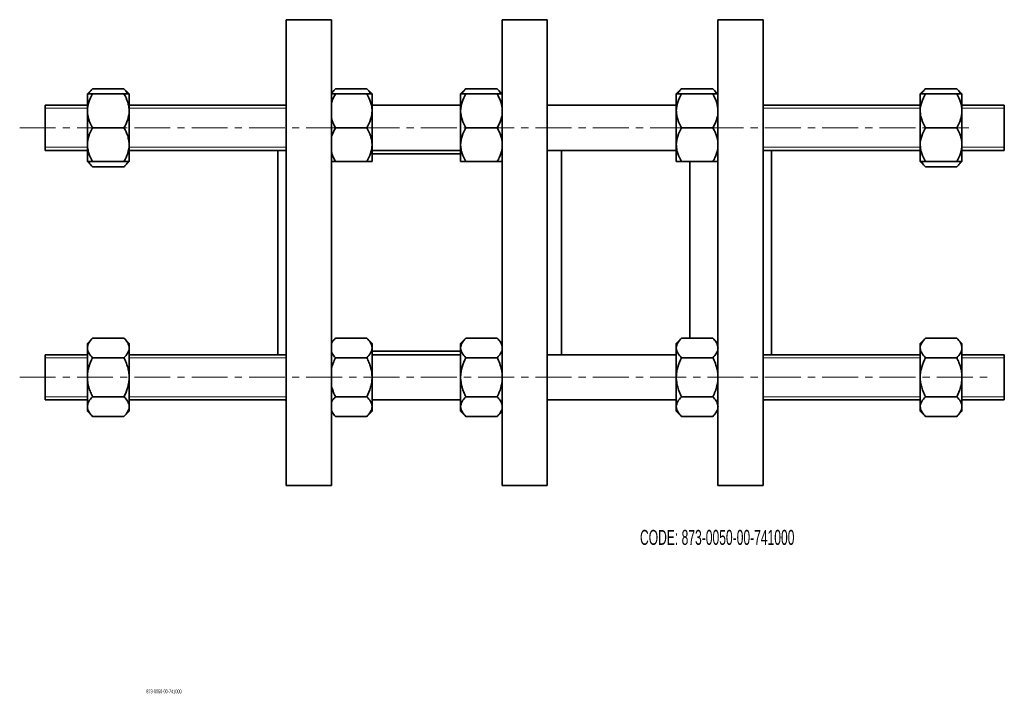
# Model space of a CAD drawing. Header units: millimetres. Extents: x -40 to 500, y 1 to 240.
# Tile 1 of 2: x -40 to 309, y 1 to 240. Entities that reach past the tile are written whole.
import ezdxf

# ---------------------------------------------------------------- set-up
doc = ezdxf.new("R2010")
doc.units = ezdxf.units.MM
doc.linetypes.add('CENTERX2', pattern=[20.32, 12.7, -2.54, 2.54, -2.54])
doc.layers.add('NOTE', color=7, linetype='Continuous')
doc.layers.add('SLD-0', color=179, linetype='Continuous')
doc.styles.add('SLDTEXTSTYLE0', font='TXT', dxfattribs={"width": 0.605})

msp = doc.modelspace()

# ---------------------------------------------------------------- linework, layer by layer
at = {"color": 7, "linetype": 'Continuous', "lineweight": 35}
for p, q in [((70.26, 239.98), (54.26, 239.98)), ((54.26, 157.48), (54.26, 239.98)), ((70.26, 157.48), (70.26, 239.98)), ((146.76, 239.98), (130.76, 239.98)), ((130.76, 157.48), (130.76, 239.98)), ((146.76, 157.48), (146.76, 239.98)), ((223.26, 239.98), (207.26, 239.98)), ((207.26, 157.48), (207.26, 239.98)), ((223.26, 157.48), (223.26, 239.98)), ((-14.38, 215.53), (-16.24, 213.68)), ((-16.24, 213.68), (-16.24, 207.68)), ((-3.3, 215.53), (-14.38, 215.53)), ((-3.3, 213.68), (-14.38, 213.68)), ((-1.44, 213.68), (-3.3, 215.53)), ((-1.44, 213.68), (-1.44, 207.68)), ((71.72, 215.53), (70.26, 214.07)), ((82.81, 215.53), (71.72, 215.53)), ((82.81, 213.68), (71.72, 213.68)), ((84.67, 213.68), (82.81, 215.53)), ((84.67, 213.68), (84.67, 207.68)), ((117.91, 215.53), (116.05, 213.68)), ((116.05, 213.68), (116.05, 207.68)), ((129, 215.53), (117.91, 215.53)), ((129, 213.68), (117.91, 213.68)), ((130.76, 213.77), (129, 215.53)), ((194.35, 215.53), (192.5, 213.68)), ((192.5, 213.68), (192.5, 207.68)), ((205.44, 215.53), (194.35, 215.53)), ((205.44, 213.68), (194.35, 213.68)), ((207.26, 213.72), (205.44, 215.53)), ((280.82, 215.53), (278.96, 213.68)), ((278.96, 213.68), (278.96, 207.68)), ((291.9, 215.53), (280.82, 215.53)), ((291.9, 213.68), (280.82, 213.68)), ((293.76, 213.68), (291.9, 215.53)), ((293.76, 213.68), (293.76, 207.68)), ((-16.24, 209.68), (-31.24, 209.68)), ((-31.24, 201.68), (-31.24, 209.68)), ((54.26, 209.68), (-1.44, 209.68)), ((54.26, 209.98), (53.95, 209.68)), ((116.05, 209.68), (84.67, 209.68)), ((192.5, 209.68), (146.76, 209.68)), ((223.57, 209.68), (223.26, 209.98)), ((278.96, 209.68), (223.26, 209.68)), ((308.76, 209.68), (293.76, 209.68)), ((308.76, 201.68), (308.76, 209.68)), ((-16.24, 207.68), (-16.24, 195.68)), ((-1.44, 207.68), (-1.44, 195.68)), ((84.67, 207.68), (84.67, 195.68)), ((116.05, 207.68), (116.05, 195.68)), ((192.5, 207.68), (192.5, 195.68)), ((278.96, 207.68), (278.96, 195.68)), ((293.76, 207.68), (293.76, 195.68)), ((-31.24, 193.68), (-31.24, 201.68)), ((-3.3, 201.68), (-14.38, 201.68)), ((82.81, 201.68), (71.72, 201.68)), ((129, 201.68), (117.91, 201.68)), ((205.44, 201.68), (194.35, 201.68)), ((291.9, 201.68), (280.82, 201.68)), ((308.76, 193.68), (308.76, 201.68)), ((-16.24, 195.68), (-16.24, 189.68)), ((-1.44, 195.68), (-1.44, 189.68)), ((84.67, 195.68), (84.67, 189.68)), ((116.05, 195.68), (116.05, 189.68)), ((192.5, 195.68), (192.5, 189.68)), ((278.96, 195.68), (278.96, 189.68)), ((293.76, 195.68), (293.76, 189.68)), ((-31.24, 193.68), (-16.24, 193.68)), ((-1.44, 193.68), (54.26, 193.68)), ((51.26, 157.48), (51.26, 193.68)), ((84.67, 193.68), (116.05, 193.68)), ((116.05, 192.48), (84.67, 192.48)), ((146.76, 193.68), (192.5, 193.68)), ((151.76, 157.48), (151.76, 193.68)), ((223.26, 193.68), (278.96, 193.68)), ((226.26, 157.48), (226.26, 193.68)), ((293.76, 193.68), (308.76, 193.68)), ((-16.24, 189.68), (-14.38, 187.82)), ((-3.3, 189.68), (-14.38, 189.68)), ((-3.3, 187.82), (-1.44, 189.68)), ((82.81, 189.68), (71.72, 189.68)), ((129, 189.68), (117.91, 189.68)), ((205.44, 189.68), (194.35, 189.68)), ((197.26, 157.48), (197.26, 189.68)), ((278.96, 189.68), (280.82, 187.82)), ((291.9, 189.68), (280.82, 189.68)), ((291.9, 187.82), (293.76, 189.68)), ((-3.3, 187.82), (-14.38, 187.82)), ((291.9, 187.82), (280.82, 187.82)), ((51.26, 121.29), (51.26, 157.48)), ((54.26, 74.98), (54.26, 157.48)), ((70.26, 74.98), (70.26, 157.48)), ((130.76, 74.98), (130.76, 157.48)), ((146.76, 74.98), (146.76, 157.48)), ((151.76, 121.29), (151.76, 157.48)), ((197.26, 127.15), (197.26, 157.48)), ((207.26, 74.98), (207.26, 157.48)), ((223.26, 74.98), (223.26, 157.48)), ((226.26, 121.29), (226.26, 157.48)), ((-14.38, 127.15), (-16.24, 125.29)), ((-3.3, 127.15), (-14.38, 127.15)), ((-1.44, 125.29), (-3.3, 127.15)), ((71.72, 127.15), (70.26, 125.68)), ((82.81, 127.15), (71.72, 127.15)), ((84.67, 125.29), (82.81, 127.15)), ((117.91, 127.15), (116.05, 125.29)), ((129, 127.15), (117.91, 127.15)), ((130.76, 125.38), (129, 127.15)), ((194.35, 127.15), (192.5, 125.29)), ((205.44, 127.15), (194.35, 127.15)), ((207.26, 125.33), (205.44, 127.15)), ((280.82, 127.15), (278.96, 125.29)), ((291.9, 127.15), (280.82, 127.15)), ((293.76, 125.29), (291.9, 127.15)), ((-16.24, 125.29), (-16.24, 123.68)), ((-16.24, 113.29), (-16.24, 123.68)), ((-1.44, 125.29), (-1.44, 123.68)), ((-1.44, 123.68), (-1.44, 113.29)), ((84.67, 125.29), (84.67, 123.68)), ((84.67, 123.68), (84.67, 113.29)), ((84.67, 122.48), (116.05, 122.48)), ((116.05, 125.29), (116.05, 123.68)), ((116.05, 113.29), (116.05, 123.68)), ((192.5, 125.29), (192.5, 123.68)), ((192.5, 113.29), (192.5, 123.68)), ((278.96, 125.29), (278.96, 123.68)), ((278.96, 113.29), (278.96, 123.68)), ((293.76, 125.29), (293.76, 123.68)), ((293.76, 123.68), (293.76, 113.29)), ((-16.24, 121.29), (-31.24, 121.29)), ((-31.24, 105.29), (-31.24, 121.29)), ((-3.3, 120.22), (-14.38, 120.22)), ((54.26, 121.29), (-1.44, 121.29)), ((82.81, 120.22), (71.72, 120.22)), ((116.05, 121.29), (84.67, 121.29)), ((129, 120.22), (117.91, 120.22)), ((192.5, 121.29), (146.76, 121.29)), ((205.44, 120.22), (194.35, 120.22)), ((278.96, 121.29), (223.26, 121.29)), ((291.9, 120.22), (280.82, 120.22)), ((308.76, 121.29), (293.76, 121.29)), ((308.76, 105.29), (308.76, 121.29)), ((-16.24, 113.29), (-16.24, 102.9)), ((-1.44, 113.29), (-1.44, 102.9)), ((84.67, 113.29), (84.67, 102.9)), ((116.05, 113.29), (116.05, 102.9)), ((192.5, 113.29), (192.5, 102.9)), ((278.96, 113.29), (278.96, 102.9)), ((293.76, 113.29), (293.76, 102.9)), ((-31.24, 105.29), (-16.24, 105.29)), ((-3.3, 106.36), (-14.38, 106.36)), ((-1.44, 105.29), (54.26, 105.29)), ((53.95, 105.29), (54.26, 104.98)), ((82.81, 106.36), (71.72, 106.36)), ((84.67, 105.29), (116.05, 105.29)), ((129, 106.36), (117.91, 106.36)), ((146.76, 105.29), (192.5, 105.29)), ((205.44, 106.36), (194.35, 106.36)), ((223.26, 104.98), (223.57, 105.29)), ((223.26, 105.29), (278.96, 105.29)), ((291.9, 106.36), (280.82, 106.36)), ((293.76, 105.29), (308.76, 105.29)), ((-16.24, 102.9), (-16.24, 101.29)), ((-16.24, 101.29), (-14.38, 99.43)), ((-3.3, 99.43), (-1.44, 101.29)), ((-1.44, 102.9), (-1.44, 101.29)), ((82.81, 99.43), (84.67, 101.29)), ((84.67, 102.9), (84.67, 101.29)), ((116.05, 102.9), (116.05, 101.29)), ((116.05, 101.29), (117.91, 99.43)), ((192.5, 102.9), (192.5, 101.29)), ((192.5, 101.29), (194.35, 99.43)), ((205.44, 99.43), (207.26, 101.25)), ((278.96, 102.9), (278.96, 101.29)), ((278.96, 101.29), (280.82, 99.43)), ((291.9, 99.43), (293.76, 101.29)), ((293.76, 102.9), (293.76, 101.29)), ((-3.3, 99.43), (-14.38, 99.43)), ((70.26, 100.9), (71.72, 99.43)), ((82.81, 99.43), (71.72, 99.43)), ((129, 99.43), (117.91, 99.43)), ((129, 99.43), (130.76, 101.2)), ((205.44, 99.43), (194.35, 99.43)), ((291.9, 99.43), (280.82, 99.43)), ((54.26, 74.98), (70.26, 74.98)), ((130.76, 74.98), (146.76, 74.98)), ((207.26, 74.98), (223.26, 74.98))]:
    msp.add_line(p, q, dxfattribs=at)
at = {"color": 7, "linetype": 'Continuous', "lineweight": 18}
for p, q in [((-16.24, 208.58), (-31.24, 208.58)), ((54.26, 208.58), (-1.44, 208.58)), ((278.96, 208.58), (223.26, 208.58)), ((308.76, 208.58), (293.76, 208.58)), ((-31.24, 194.78), (-16.24, 194.78)), ((-1.44, 194.78), (54.26, 194.78)), ((223.26, 194.78), (278.96, 194.78)), ((293.76, 194.78), (308.76, 194.78)), ((-16.24, 120.19), (-31.24, 120.19)), ((54.26, 120.19), (-1.44, 120.19)), ((278.96, 120.19), (223.26, 120.19)), ((308.76, 120.19), (293.76, 120.19)), ((-31.24, 106.39), (-16.24, 106.39)), ((-1.44, 106.39), (54.26, 106.39)), ((223.26, 106.39), (278.96, 106.39)), ((293.76, 106.39), (308.76, 106.39))]:
    msp.add_line(p, q, dxfattribs=at)
at = {"color": 7, "linetype": 'Continuous', "lineweight": 35}
for points, knots in [([(-16.24, 207.68), (-16.24, 208.72), (-16.06, 209.75), (-15.39, 211.77), (-14.93, 212.74), (-14.38, 213.68)], [0, 0, 0, 0, 0.5, 0.5, 1, 1, 1, 1]), ([(-14.38, 213.68), (-14.65, 213.68), (-14.91, 213.68), (-15.36, 213.68), (-15.56, 213.68), (-15.89, 213.68), (-16.02, 213.68), (-16.2, 213.68), (-16.24, 213.68), (-16.24, 213.68)], [0, 0, 0, 0, 0.25, 0.25, 0.5, 0.5, 0.75, 0.75, 1, 1, 1, 1]), ([(-15.8, 213.68), (-15.77, 213.74), (-15.62, 214.1), (-15.14, 214.72), (-14.64, 215.26), (-14.38, 215.53)], [0, 0, 0, 0, 0.09923, 0.547552, 1, 1, 1, 1]), ([(-3.3, 215.53), (-2.82, 215.06), (-2.22, 214.47), (-1.99, 213.82), (-1.94, 213.68)], [0, 0, 0, 0, 0.787983, 1, 1, 1, 1]), ([(-3.3, 213.68), (-2.75, 212.74), (-2.29, 211.77), (-1.8, 210.28), (-1.67, 209.77), (-1.49, 208.74), (-1.44, 208.2), (-1.44, 207.68)], [0, 0, 0, 0, 0.5, 0.5, 0.75, 0.75, 1, 1, 1, 1]), ([(-1.44, 213.68), (-1.44, 213.68), (-1.49, 213.68), (-1.62, 213.68), (-1.67, 213.68), (-1.8, 213.68), (-1.88, 213.68), (-2.29, 213.68), (-2.76, 213.68), (-3.3, 213.68)], [0, 0, 0, 0, 0.25, 0.25, 0.375, 0.375, 0.5, 0.5, 1, 1, 1, 1]), ([(70.26, 210.25), (70.3, 210.44), (70.46, 211.12), (70.96, 212.27), (71.47, 213.21), (71.72, 213.68)], [0, 0, 0, 0, 0.151448, 0.573781, 1, 1, 1, 1]), ([(71.72, 213.68), (71.66, 213.68), (71.24, 213.68), (70.64, 213.68), (70.36, 213.68), (70.26, 213.68)], [0, 0, 0, 0, 0.102185, 0.664514, 1, 1, 1, 1]), ([(70.31, 213.68), (70.34, 213.74), (70.49, 214.1), (70.96, 214.72), (71.47, 215.26), (71.72, 215.53)], [0, 0, 0, 0, 0.09923, 0.547552, 1, 1, 1, 1]), ([(82.81, 215.53), (83.29, 215.06), (83.89, 214.47), (84.12, 213.82), (84.17, 213.68)], [0, 0, 0, 0, 0.787983, 1, 1, 1, 1]), ([(82.81, 213.68), (83.35, 212.74), (83.82, 211.77), (84.31, 210.28), (84.44, 209.77), (84.62, 208.74), (84.67, 208.2), (84.67, 207.68)], [0, 0, 0, 0, 0.5, 0.5, 0.75, 0.75, 1, 1, 1, 1]), ([(84.67, 213.68), (84.67, 213.68), (84.62, 213.68), (84.49, 213.68), (84.44, 213.68), (84.31, 213.68), (84.23, 213.68), (83.81, 213.68), (83.35, 213.68), (82.81, 213.68)], [0, 0, 0, 0, 0.25, 0.25, 0.375, 0.375, 0.5, 0.5, 1, 1, 1, 1]), ([(116.05, 207.68), (116.05, 208.72), (116.24, 209.75), (116.9, 211.77), (117.37, 212.74), (117.91, 213.68)], [0, 0, 0, 0, 0.5, 0.5, 1, 1, 1, 1]), ([(117.91, 213.68), (117.64, 213.68), (117.39, 213.68), (116.94, 213.68), (116.74, 213.68), (116.41, 213.68), (116.27, 213.68), (116.1, 213.68), (116.05, 213.68), (116.05, 213.68)], [0, 0, 0, 0, 0.25, 0.25, 0.5, 0.5, 0.75, 0.75, 1, 1, 1, 1]), ([(116.5, 213.68), (116.52, 213.74), (116.67, 214.1), (117.15, 214.72), (117.65, 215.26), (117.91, 215.53)], [0, 0, 0, 0, 0.09923, 0.547552, 1, 1, 1, 1]), ([(129, 215.53), (129.47, 215.06), (130.07, 214.47), (130.3, 213.82), (130.35, 213.68)], [0, 0, 0, 0, 0.787983, 1, 1, 1, 1]), ([(129, 213.68), (129.44, 212.86), (130.31, 211.27), (130.61, 209.53), (130.76, 208.7)], [0, 0, 0, 0, 0.516909, 1, 1, 1, 1]), ([(130.85, 213.68), (130.85, 213.68), (130.81, 213.68), (130.67, 213.68), (130.62, 213.68), (130.49, 213.68), (130.41, 213.68), (130, 213.68), (129.53, 213.68), (129, 213.68)], [0, 0, 0, 0, 0.25, 0.25, 0.375, 0.375, 0.5, 0.5, 1, 1, 1, 1]), ([(192.5, 207.68), (192.5, 208.72), (192.68, 209.75), (193.35, 211.77), (193.81, 212.74), (194.35, 213.68)], [0, 0, 0, 0, 0.5, 0.5, 1, 1, 1, 1]), ([(194.35, 213.68), (194.08, 213.68), (193.83, 213.68), (193.38, 213.68), (193.18, 213.68), (192.85, 213.68), (192.72, 213.68), (192.54, 213.68), (192.5, 213.68), (192.5, 213.68)], [0, 0, 0, 0, 0.25, 0.25, 0.5, 0.5, 0.75, 0.75, 1, 1, 1, 1]), ([(192.94, 213.68), (192.97, 213.74), (193.12, 214.1), (193.59, 214.72), (194.1, 215.26), (194.35, 215.53)], [0, 0, 0, 0, 0.09923, 0.547552, 1, 1, 1, 1]), ([(205.44, 215.53), (205.92, 215.06), (206.52, 214.47), (206.75, 213.82), (206.8, 213.68)], [0, 0, 0, 0, 0.787983, 1, 1, 1, 1]), ([(205.44, 213.68), (205.89, 212.86), (206.79, 211.2), (207.1, 209.38), (207.26, 208.46)], [0, 0, 0, 0, 0.494462, 1, 1, 1, 1]), ([(207.3, 213.68), (207.3, 213.68), (207.25, 213.68), (207.12, 213.68), (207.07, 213.68), (206.94, 213.68), (206.86, 213.68), (206.44, 213.68), (205.98, 213.68), (205.44, 213.68)], [0, 0, 0, 0, 0.25, 0.25, 0.375, 0.375, 0.5, 0.5, 1, 1, 1, 1]), ([(278.96, 207.68), (278.96, 208.72), (279.14, 209.75), (279.81, 211.77), (280.27, 212.74), (280.82, 213.68)], [0, 0, 0, 0, 0.5, 0.5, 1, 1, 1, 1]), ([(280.82, 213.68), (280.55, 213.68), (280.29, 213.68), (279.84, 213.68), (279.64, 213.68), (279.31, 213.68), (279.18, 213.68), (279, 213.68), (278.96, 213.68), (278.96, 213.68)], [0, 0, 0, 0, 0.25, 0.25, 0.5, 0.5, 0.75, 0.75, 1, 1, 1, 1]), ([(279.4, 213.68), (279.43, 213.74), (279.58, 214.1), (280.06, 214.72), (280.56, 215.26), (280.82, 215.53)], [0, 0, 0, 0, 0.09923, 0.547552, 1, 1, 1, 1]), ([(291.9, 215.53), (292.38, 215.06), (292.98, 214.47), (293.21, 213.82), (293.26, 213.68)], [0, 0, 0, 0, 0.787983, 1, 1, 1, 1]), ([(291.9, 213.68), (292.45, 212.74), (292.91, 211.77), (293.4, 210.28), (293.53, 209.77), (293.71, 208.74), (293.76, 208.2), (293.76, 207.68)], [0, 0, 0, 0, 0.5, 0.5, 0.75, 0.75, 1, 1, 1, 1]), ([(293.76, 213.68), (293.76, 213.68), (293.71, 213.68), (293.58, 213.68), (293.53, 213.68), (293.4, 213.68), (293.32, 213.68), (292.91, 213.68), (292.44, 213.68), (291.9, 213.68)], [0, 0, 0, 0, 0.25, 0.25, 0.375, 0.375, 0.5, 0.5, 1, 1, 1, 1]), ([(-14.38, 201.68), (-14.93, 202.62), (-15.39, 203.58), (-15.88, 205.08), (-16.01, 205.58), (-16.19, 206.62), (-16.24, 207.15), (-16.24, 207.68)], [0, 0, 0, 0, 0.5, 0.5, 0.75, 0.75, 1, 1, 1, 1]), ([(-1.44, 207.68), (-1.44, 206.63), (-1.63, 205.61), (-2.29, 203.58), (-2.75, 202.62), (-3.3, 201.68)], [0, 0, 0, 0, 0.5, 0.5, 1, 1, 1, 1]), ([(84.67, 207.68), (84.67, 206.63), (84.48, 205.61), (83.82, 203.58), (83.35, 202.62), (82.81, 201.68)], [0, 0, 0, 0, 0.5, 0.5, 1, 1, 1, 1]), ([(117.91, 201.68), (117.36, 202.62), (116.9, 203.58), (116.41, 205.08), (116.28, 205.58), (116.1, 206.62), (116.05, 207.15), (116.05, 207.68)], [0, 0, 0, 0, 0.5, 0.5, 0.75, 0.75, 1, 1, 1, 1]), ([(130.76, 206.61), (130.75, 206.44), (130.7, 205.75), (130.35, 204.57), (129.77, 203.08), (129.25, 202.15), (129, 201.68)], [0, 0, 0, 0, 0.094441, 0.401898, 0.699579, 1, 1, 1, 1]), ([(194.35, 201.68), (193.81, 202.62), (193.35, 203.58), (192.86, 205.08), (192.72, 205.58), (192.55, 206.62), (192.5, 207.15), (192.5, 207.68)], [0, 0, 0, 0, 0.5, 0.5, 0.75, 0.75, 1, 1, 1, 1]), ([(207.26, 207.23), (207.24, 206.86), (207.19, 205.95), (206.8, 204.57), (206.21, 203.08), (205.7, 202.15), (205.44, 201.68)], [0, 0, 0, 0, 0.191469, 0.465983, 0.731768, 1, 1, 1, 1]), ([(280.82, 201.68), (280.27, 202.62), (279.81, 203.58), (279.32, 205.08), (279.19, 205.58), (279.01, 206.62), (278.96, 207.15), (278.96, 207.68)], [0, 0, 0, 0, 0.5, 0.5, 0.75, 0.75, 1, 1, 1, 1]), ([(293.76, 207.68), (293.76, 206.63), (293.57, 205.61), (292.91, 203.58), (292.45, 202.62), (291.9, 201.68)], [0, 0, 0, 0, 0.5, 0.5, 1, 1, 1, 1]), ([(71.72, 201.68), (71.26, 202.49), (70.59, 203.67), (70.34, 204.96), (70.26, 205.35)], [0, 0, 0, 0, 0.692965, 1, 1, 1, 1]), ([(-16.24, 195.68), (-16.24, 196.72), (-16.06, 197.75), (-15.39, 199.77), (-14.93, 200.74), (-14.38, 201.68)], [0, 0, 0, 0, 0.5, 0.5, 1, 1, 1, 1]), ([(-3.3, 201.68), (-2.75, 200.74), (-2.29, 199.77), (-1.8, 198.28), (-1.67, 197.77), (-1.49, 196.74), (-1.44, 196.2), (-1.44, 195.68)], [0, 0, 0, 0, 0.5, 0.5, 0.75, 0.75, 1, 1, 1, 1]), ([(70.26, 198.33), (70.3, 198.49), (70.42, 198.89), (70.66, 199.53), (71.08, 200.5), (71.47, 201.21), (71.72, 201.68)], [0, 0, 0, 0, 0.134267, 0.349446, 0.565223, 1, 1, 1, 1]), ([(82.81, 201.68), (83.35, 200.74), (83.82, 199.77), (84.31, 198.28), (84.44, 197.77), (84.62, 196.74), (84.67, 196.2), (84.67, 195.68)], [0, 0, 0, 0, 0.5, 0.5, 0.75, 0.75, 1, 1, 1, 1]), ([(116.05, 195.68), (116.05, 196.72), (116.24, 197.75), (116.9, 199.77), (117.37, 200.74), (117.91, 201.68)], [0, 0, 0, 0, 0.5, 0.5, 1, 1, 1, 1]), ([(129, 201.68), (129.22, 201.27), (129.67, 200.46), (130.21, 199.17), (130.61, 197.95), (130.71, 197.15), (130.76, 196.81)], [0, 0, 0, 0, 0.263351, 0.528159, 0.799715, 1, 1, 1, 1]), ([(192.5, 195.68), (192.5, 196.72), (192.68, 197.75), (193.35, 199.77), (193.81, 200.74), (194.35, 201.68)], [0, 0, 0, 0, 0.5, 0.5, 1, 1, 1, 1]), ([(205.44, 201.68), (205.67, 201.27), (206.12, 200.46), (206.66, 199.17), (207.08, 197.84), (207.2, 196.93), (207.26, 196.48)], [0, 0, 0, 0, 0.247031, 0.495429, 0.750156, 1, 1, 1, 1]), ([(278.96, 195.68), (278.96, 196.72), (279.14, 197.75), (279.81, 199.77), (280.27, 200.74), (280.82, 201.68)], [0, 0, 0, 0, 0.5, 0.5, 1, 1, 1, 1]), ([(291.9, 201.68), (292.45, 200.74), (292.91, 199.77), (293.4, 198.28), (293.53, 197.77), (293.71, 196.74), (293.76, 196.2), (293.76, 195.68)], [0, 0, 0, 0, 0.5, 0.5, 0.75, 0.75, 1, 1, 1, 1]), ([(-14.38, 189.68), (-14.93, 190.62), (-15.39, 191.58), (-15.88, 193.08), (-16.01, 193.58), (-16.19, 194.62), (-16.24, 195.15), (-16.24, 195.68)], [0, 0, 0, 0, 0.5, 0.5, 0.75, 0.75, 1, 1, 1, 1]), ([(-1.44, 195.68), (-1.44, 194.63), (-1.63, 193.61), (-2.29, 191.58), (-2.75, 190.62), (-3.3, 189.68)], [0, 0, 0, 0, 0.5, 0.5, 1, 1, 1, 1]), ([(84.67, 195.68), (84.67, 194.63), (84.48, 193.61), (83.82, 191.58), (83.35, 190.62), (82.81, 189.68)], [0, 0, 0, 0, 0.5, 0.5, 1, 1, 1, 1]), ([(117.91, 189.68), (117.36, 190.62), (116.9, 191.58), (116.41, 193.08), (116.28, 193.58), (116.1, 194.62), (116.05, 195.15), (116.05, 195.68)], [0, 0, 0, 0, 0.5, 0.5, 0.75, 0.75, 1, 1, 1, 1]), ([(194.35, 189.68), (193.81, 190.62), (193.35, 191.58), (192.86, 193.08), (192.72, 193.58), (192.55, 194.62), (192.5, 195.15), (192.5, 195.68)], [0, 0, 0, 0, 0.5, 0.5, 0.75, 0.75, 1, 1, 1, 1]), ([(280.82, 189.68), (280.27, 190.62), (279.81, 191.58), (279.32, 193.08), (279.19, 193.58), (279.01, 194.62), (278.96, 195.15), (278.96, 195.68)], [0, 0, 0, 0, 0.5, 0.5, 0.75, 0.75, 1, 1, 1, 1]), ([(293.76, 195.68), (293.76, 194.63), (293.57, 193.61), (292.91, 191.58), (292.45, 190.62), (291.9, 189.68)], [0, 0, 0, 0, 0.5, 0.5, 1, 1, 1, 1]), ([(71.72, 189.68), (71.26, 190.49), (70.59, 191.67), (70.34, 192.96), (70.26, 193.35)], [0, 0, 0, 0, 0.692965, 1, 1, 1, 1]), ([(130.76, 194.61), (130.75, 194.44), (130.7, 193.75), (130.35, 192.57), (129.77, 191.08), (129.25, 190.15), (129, 189.68)], [0, 0, 0, 0, 0.094441, 0.401898, 0.699579, 1, 1, 1, 1]), ([(207.26, 195.23), (207.24, 194.86), (207.19, 193.95), (206.8, 192.57), (206.21, 191.08), (205.7, 190.15), (205.44, 189.68)], [0, 0, 0, 0, 0.191469, 0.465983, 0.731768, 1, 1, 1, 1]), ([(-16.24, 189.68), (-16.24, 189.68), (-16.2, 189.68), (-16.06, 189.68), (-16.01, 189.68), (-15.88, 189.68), (-15.8, 189.68), (-15.39, 189.68), (-14.92, 189.68), (-14.38, 189.68)], [0, 0, 0, 0, 0.25, 0.25, 0.375, 0.375, 0.5, 0.5, 1, 1, 1, 1]), ([(-14.38, 187.82), (-14.86, 188.29), (-15.46, 188.89), (-15.69, 189.54), (-15.74, 189.68)], [0, 0, 0, 0, 0.787983, 1, 1, 1, 1]), ([(-1.88, 189.68), (-1.91, 189.61), (-2.06, 189.26), (-2.54, 188.63), (-3.04, 188.09), (-3.3, 187.82)], [0, 0, 0, 0, 0.09923, 0.547552, 1, 1, 1, 1]), ([(-3.3, 189.68), (-3.03, 189.68), (-2.77, 189.68), (-2.32, 189.68), (-2.13, 189.68), (-1.8, 189.68), (-1.66, 189.68), (-1.49, 189.68), (-1.44, 189.68), (-1.44, 189.68)], [0, 0, 0, 0, 0.25, 0.25, 0.5, 0.5, 0.75, 0.75, 1, 1, 1, 1]), ([(70.26, 189.68), (70.45, 189.68), (70.83, 189.68), (71.42, 189.68), (71.72, 189.68)], [0, 0, 0, 0, 0.495849, 1, 1, 1, 1]), ([(82.81, 189.68), (83.08, 189.68), (83.33, 189.68), (83.78, 189.68), (83.98, 189.68), (84.31, 189.68), (84.44, 189.68), (84.62, 189.68), (84.67, 189.68), (84.67, 189.68)], [0, 0, 0, 0, 0.25, 0.25, 0.5, 0.5, 0.75, 0.75, 1, 1, 1, 1]), ([(116.05, 189.68), (116.05, 189.68), (116.1, 189.68), (116.23, 189.68), (116.28, 189.68), (116.41, 189.68), (116.49, 189.68), (116.9, 189.68), (117.37, 189.68), (117.91, 189.68)], [0, 0, 0, 0, 0.25, 0.25, 0.375, 0.375, 0.5, 0.5, 1, 1, 1, 1]), ([(129, 189.68), (129.27, 189.68), (129.52, 189.68), (129.97, 189.68), (130.17, 189.68), (130.5, 189.68), (130.63, 189.68), (130.81, 189.68), (130.85, 189.68), (130.85, 189.68)], [0, 0, 0, 0, 0.25, 0.25, 0.5, 0.5, 0.75, 0.75, 1, 1, 1, 1]), ([(192.5, 189.68), (192.5, 189.68), (192.54, 189.68), (192.68, 189.68), (192.73, 189.68), (192.86, 189.68), (192.93, 189.68), (193.35, 189.68), (193.82, 189.68), (194.35, 189.68)], [0, 0, 0, 0, 0.25, 0.25, 0.375, 0.375, 0.5, 0.5, 1, 1, 1, 1]), ([(205.44, 189.68), (205.71, 189.68), (205.96, 189.68), (206.41, 189.68), (206.61, 189.68), (206.94, 189.68), (207.07, 189.68), (207.25, 189.68), (207.3, 189.68), (207.3, 189.68)], [0, 0, 0, 0, 0.25, 0.25, 0.5, 0.5, 0.75, 0.75, 1, 1, 1, 1]), ([(278.96, 189.68), (278.96, 189.68), (279, 189.68), (279.14, 189.68), (279.19, 189.68), (279.32, 189.68), (279.4, 189.68), (279.81, 189.68), (280.28, 189.68), (280.82, 189.68)], [0, 0, 0, 0, 0.25, 0.25, 0.375, 0.375, 0.5, 0.5, 1, 1, 1, 1]), ([(280.82, 187.82), (280.34, 188.29), (279.74, 188.89), (279.51, 189.54), (279.46, 189.68)], [0, 0, 0, 0, 0.787983, 1, 1, 1, 1]), ([(293.32, 189.68), (293.29, 189.61), (293.14, 189.26), (292.66, 188.63), (292.16, 188.09), (291.9, 187.82)], [0, 0, 0, 0, 0.09923, 0.547552, 1, 1, 1, 1]), ([(291.9, 189.68), (292.17, 189.68), (292.43, 189.68), (292.88, 189.68), (293.07, 189.68), (293.4, 189.68), (293.54, 189.68), (293.71, 189.68), (293.76, 189.68), (293.76, 189.68)], [0, 0, 0, 0, 0.25, 0.25, 0.5, 0.5, 0.75, 0.75, 1, 1, 1, 1]), ([(-16.24, 123.68), (-16.24, 124.28), (-16.06, 124.88), (-15.39, 126.04), (-14.93, 126.6), (-14.38, 127.15)], [0, 0, 0, 0, 0.5, 0.5, 1, 1, 1, 1]), ([(-3.3, 127.15), (-2.75, 126.6), (-2.29, 126.05), (-1.8, 125.18), (-1.67, 124.89), (-1.49, 124.29), (-1.44, 123.98), (-1.44, 123.68)], [0, 0, 0, 0, 0.5, 0.5, 0.75, 0.75, 1, 1, 1, 1]), ([(70.26, 125.17), (70.3, 125.27), (70.46, 125.67), (70.96, 126.33), (71.47, 126.87), (71.72, 127.15)], [0, 0, 0, 0, 0.151448, 0.573781, 1, 1, 1, 1]), ([(82.81, 127.15), (83.35, 126.6), (83.82, 126.05), (84.31, 125.18), (84.44, 124.89), (84.62, 124.29), (84.67, 123.98), (84.67, 123.68)], [0, 0, 0, 0, 0.5, 0.5, 0.75, 0.75, 1, 1, 1, 1]), ([(116.05, 123.68), (116.05, 124.28), (116.24, 124.88), (116.9, 126.04), (117.37, 126.6), (117.91, 127.15)], [0, 0, 0, 0, 0.5, 0.5, 1, 1, 1, 1]), ([(129, 127.15), (129.44, 126.67), (130.31, 125.76), (130.61, 124.75), (130.76, 124.27)], [0, 0, 0, 0, 0.516909, 1, 1, 1, 1]), ([(192.5, 123.68), (192.5, 124.28), (192.68, 124.88), (193.35, 126.04), (193.81, 126.6), (194.35, 127.15)], [0, 0, 0, 0, 0.5, 0.5, 1, 1, 1, 1]), ([(205.44, 127.15), (205.89, 126.67), (206.79, 125.71), (207.1, 124.66), (207.26, 124.13)], [0, 0, 0, 0, 0.494462, 1, 1, 1, 1]), ([(278.96, 123.68), (278.96, 124.28), (279.14, 124.88), (279.81, 126.04), (280.27, 126.6), (280.82, 127.15)], [0, 0, 0, 0, 0.5, 0.5, 1, 1, 1, 1]), ([(291.9, 127.15), (292.45, 126.6), (292.91, 126.05), (293.4, 125.18), (293.53, 124.89), (293.71, 124.29), (293.76, 123.98), (293.76, 123.68)], [0, 0, 0, 0, 0.5, 0.5, 0.75, 0.75, 1, 1, 1, 1]), ([(-14.38, 120.22), (-14.93, 120.76), (-15.39, 121.32), (-15.88, 122.18), (-16.01, 122.47), (-16.19, 123.07), (-16.24, 123.38), (-16.24, 123.68)], [0, 0, 0, 0, 0.5, 0.5, 0.75, 0.75, 1, 1, 1, 1]), ([(-1.44, 123.68), (-1.44, 123.08), (-1.63, 122.49), (-2.29, 121.32), (-2.75, 120.76), (-3.3, 120.22)], [0, 0, 0, 0, 0.5, 0.5, 1, 1, 1, 1]), ([(71.72, 120.22), (71.26, 120.69), (70.59, 121.37), (70.34, 122.11), (70.26, 122.34)], [0, 0, 0, 0, 0.692965, 1, 1, 1, 1]), ([(84.67, 123.68), (84.67, 123.08), (84.48, 122.49), (83.82, 121.32), (83.35, 120.76), (82.81, 120.22)], [0, 0, 0, 0, 0.5, 0.5, 1, 1, 1, 1]), ([(117.91, 120.22), (117.36, 120.76), (116.9, 121.32), (116.41, 122.18), (116.28, 122.47), (116.1, 123.07), (116.05, 123.38), (116.05, 123.68)], [0, 0, 0, 0, 0.5, 0.5, 0.75, 0.75, 1, 1, 1, 1]), ([(130.76, 123.06), (130.75, 122.97), (130.7, 122.57), (130.35, 121.89), (129.77, 121.03), (129.25, 120.49), (129, 120.22)], [0, 0, 0, 0, 0.094441, 0.401898, 0.699579, 1, 1, 1, 1]), ([(194.35, 120.22), (193.81, 120.76), (193.35, 121.32), (192.86, 122.18), (192.72, 122.47), (192.55, 123.07), (192.5, 123.38), (192.5, 123.68)], [0, 0, 0, 0, 0.5, 0.5, 0.75, 0.75, 1, 1, 1, 1]), ([(207.3, 123.68), (207.3, 123.08), (207.11, 122.49), (206.45, 121.32), (205.98, 120.76), (205.44, 120.22)], [0, 0, 0, 0, 0.5, 0.5, 1, 1, 1, 1]), ([(280.82, 120.22), (280.27, 120.76), (279.81, 121.32), (279.32, 122.18), (279.19, 122.47), (279.01, 123.07), (278.96, 123.38), (278.96, 123.68)], [0, 0, 0, 0, 0.5, 0.5, 0.75, 0.75, 1, 1, 1, 1]), ([(293.76, 123.68), (293.76, 123.08), (293.57, 122.49), (292.91, 121.32), (292.45, 120.76), (291.9, 120.22)], [0, 0, 0, 0, 0.5, 0.5, 1, 1, 1, 1]), ([(-16.24, 113.29), (-16.24, 113.89), (-16.2, 114.49), (-16.06, 115.38), (-16.01, 115.68), (-15.88, 116.27), (-15.8, 116.57), (-15.39, 118.03), (-14.92, 119.14), (-14.38, 120.22)], [0, 0, 0, 0, 0.25, 0.25, 0.375, 0.375, 0.5, 0.5, 1, 1, 1, 1]), ([(-3.3, 120.22), (-3.03, 119.68), (-2.77, 119.12), (-2.32, 118.01), (-2.13, 117.44), (-1.8, 116.28), (-1.66, 115.69), (-1.49, 114.49), (-1.44, 113.89), (-1.44, 113.29)], [0, 0, 0, 0, 0.25, 0.25, 0.5, 0.5, 0.75, 0.75, 1, 1, 1, 1]), ([(70.26, 116.38), (70.45, 117.03), (70.83, 118.35), (71.42, 119.59), (71.72, 120.22)], [0, 0, 0, 0, 0.4958494, 1, 1, 1, 1]), ([(82.81, 120.22), (83.08, 119.68), (83.33, 119.12), (83.78, 118.01), (83.98, 117.44), (84.31, 116.28), (84.44, 115.69), (84.62, 114.49), (84.67, 113.89), (84.67, 113.29)], [0, 0, 0, 0, 0.25, 0.25, 0.5, 0.5, 0.75, 0.75, 1, 1, 1, 1]), ([(116.05, 113.29), (116.05, 113.89), (116.1, 114.49), (116.23, 115.38), (116.28, 115.68), (116.41, 116.27), (116.49, 116.57), (116.9, 118.03), (117.37, 119.14), (117.91, 120.22)], [0, 0, 0, 0, 0.25, 0.25, 0.375, 0.375, 0.5, 0.5, 1, 1, 1, 1]), ([(129, 120.22), (129.06, 120.08), (129.48, 119.23), (130.16, 117.57), (130.64, 115.83), (130.74, 114.86), (130.76, 114.71)], [0, 0, 0, 0, 0.0760706, 0.4946917, 0.9214441, 1, 1, 1, 1]), ([(192.5, 113.29), (192.5, 113.89), (192.54, 114.49), (192.68, 115.38), (192.73, 115.68), (192.86, 116.27), (192.93, 116.57), (193.35, 118.03), (193.82, 119.14), (194.35, 120.22)], [0, 0, 0, 0, 0.25, 0.25, 0.375, 0.375, 0.5, 0.5, 1, 1, 1, 1]), ([(205.44, 120.22), (205.51, 120.08), (205.93, 119.23), (206.61, 117.57), (207.11, 115.68), (207.23, 114.55), (207.26, 114.25)], [0, 0, 0, 0, 0.070453, 0.458161, 0.8534, 1, 1, 1, 1]), ([(278.96, 113.29), (278.96, 113.89), (279, 114.49), (279.14, 115.38), (279.19, 115.68), (279.32, 116.27), (279.4, 116.57), (279.81, 118.03), (280.28, 119.14), (280.82, 120.22)], [0, 0, 0, 0, 0.25, 0.25, 0.375, 0.375, 0.5, 0.5, 1, 1, 1, 1]), ([(291.9, 120.22), (292.17, 119.68), (292.43, 119.12), (292.88, 118.01), (293.07, 117.44), (293.4, 116.28), (293.54, 115.69), (293.71, 114.49), (293.76, 113.89), (293.76, 113.29)], [0, 0, 0, 0, 0.25, 0.25, 0.5, 0.5, 0.75, 0.75, 1, 1, 1, 1]), ([(-14.38, 106.36), (-14.65, 106.9), (-14.91, 107.45), (-15.36, 108.57), (-15.56, 109.14), (-15.89, 110.3), (-16.02, 110.89), (-16.2, 112.09), (-16.24, 112.69), (-16.24, 113.29)], [0, 0, 0, 0, 0.25, 0.25, 0.5, 0.5, 0.75, 0.75, 1, 1, 1, 1]), ([(-1.44, 113.29), (-1.44, 112.69), (-1.49, 112.09), (-1.62, 111.2), (-1.67, 110.9), (-1.8, 110.31), (-1.88, 110.01), (-2.29, 108.55), (-2.76, 107.44), (-3.3, 106.36)], [0, 0, 0, 0, 0.25, 0.25, 0.375, 0.375, 0.5, 0.5, 1, 1, 1, 1]), ([(84.67, 113.29), (84.67, 112.69), (84.62, 112.09), (84.49, 111.2), (84.44, 110.9), (84.31, 110.31), (84.23, 110.01), (83.81, 108.55), (83.35, 107.44), (82.81, 106.36)], [0, 0, 0, 0, 0.25, 0.25, 0.375, 0.375, 0.5, 0.5, 1, 1, 1, 1]), ([(117.91, 106.36), (117.64, 106.9), (117.39, 107.45), (116.94, 108.57), (116.74, 109.14), (116.41, 110.3), (116.27, 110.89), (116.1, 112.09), (116.05, 112.69), (116.05, 113.29)], [0, 0, 0, 0, 0.25, 0.25, 0.5, 0.5, 0.75, 0.75, 1, 1, 1, 1]), ([(130.76, 111.81), (130.76, 111.79), (130.73, 111.51), (130.63, 110.97), (130.45, 110.13), (130.19, 109.22), (129.85, 108.25), (129.45, 107.29), (129.15, 106.67), (129, 106.36)], [0, 0, 0, 0, 0.011626, 0.147631, 0.284115, 0.461556, 0.639725, 0.819651, 1, 1, 1, 1]), ([(194.35, 106.36), (194.08, 106.9), (193.83, 107.45), (193.38, 108.57), (193.18, 109.14), (192.85, 110.3), (192.72, 110.89), (192.54, 112.09), (192.5, 112.69), (192.5, 113.29)], [0, 0, 0, 0, 0.25, 0.25, 0.5, 0.5, 0.75, 0.75, 1, 1, 1, 1]), ([(207.26, 112.37), (207.24, 112.16), (207.2, 111.69), (207.08, 110.97), (206.9, 110.13), (206.64, 109.22), (206.29, 108.25), (205.89, 107.29), (205.59, 106.67), (205.44, 106.36)], [0, 0, 0, 0, 0.0993561, 0.2232891, 0.3476587, 0.5093497, 0.671704, 0.835659, 1, 1, 1, 1]), ([(280.82, 106.36), (280.55, 106.9), (280.29, 107.45), (279.84, 108.57), (279.64, 109.14), (279.31, 110.3), (279.18, 110.89), (279, 112.09), (278.96, 112.69), (278.96, 113.29)], [0, 0, 0, 0, 0.25, 0.25, 0.5, 0.5, 0.75, 0.75, 1, 1, 1, 1]), ([(293.76, 113.29), (293.76, 112.69), (293.71, 112.09), (293.58, 111.2), (293.53, 110.9), (293.4, 110.31), (293.32, 110.01), (292.91, 108.55), (292.44, 107.44), (291.9, 106.36)], [0, 0, 0, 0, 0.25, 0.25, 0.375, 0.375, 0.5, 0.5, 1, 1, 1, 1]), ([(71.72, 106.36), (71.66, 106.49), (71.41, 106.99), (71.02, 107.86), (70.6, 109.01), (70.34, 109.79), (70.26, 110.2), (70.26, 110.2)], [0, 0, 0, 0, 0.107471, 0.402803, 0.699167, 0.999841, 1, 1, 1, 1]), ([(-16.24, 102.9), (-16.24, 103.5), (-16.06, 104.09), (-15.39, 105.26), (-14.93, 105.82), (-14.38, 106.36)], [0, 0, 0, 0, 0.5, 0.5, 1, 1, 1, 1]), ([(-3.3, 106.36), (-2.75, 105.82), (-2.29, 105.26), (-1.8, 104.4), (-1.67, 104.11), (-1.49, 103.51), (-1.44, 103.2), (-1.44, 102.9)], [0, 0, 0, 0, 0.5, 0.5, 0.75, 0.75, 1, 1, 1, 1]), ([(70.26, 104.38), (70.3, 104.49), (70.46, 104.89), (70.96, 105.55), (71.47, 106.09), (71.72, 106.36)], [0, 0, 0, 0, 0.151448, 0.573781, 1, 1, 1, 1]), ([(82.81, 106.36), (83.35, 105.82), (83.82, 105.26), (84.31, 104.4), (84.44, 104.11), (84.62, 103.51), (84.67, 103.2), (84.67, 102.9)], [0, 0, 0, 0, 0.5, 0.5, 0.75, 0.75, 1, 1, 1, 1]), ([(116.05, 102.9), (116.05, 103.5), (116.24, 104.09), (116.9, 105.26), (117.37, 105.82), (117.91, 106.36)], [0, 0, 0, 0, 0.5, 0.5, 1, 1, 1, 1]), ([(129, 106.36), (129.44, 105.89), (130.31, 104.97), (130.61, 103.97), (130.76, 103.48)], [0, 0, 0, 0, 0.516909, 1, 1, 1, 1]), ([(192.5, 102.9), (192.5, 103.5), (192.68, 104.09), (193.35, 105.26), (193.81, 105.82), (194.35, 106.36)], [0, 0, 0, 0, 0.5, 0.5, 1, 1, 1, 1]), ([(205.44, 106.36), (205.89, 105.89), (206.79, 104.93), (207.1, 103.88), (207.26, 103.35)], [0, 0, 0, 0, 0.494462, 1, 1, 1, 1]), ([(278.96, 102.9), (278.96, 103.5), (279.14, 104.09), (279.81, 105.26), (280.27, 105.82), (280.82, 106.36)], [0, 0, 0, 0, 0.5, 0.5, 1, 1, 1, 1]), ([(291.9, 106.36), (292.45, 105.82), (292.91, 105.26), (293.4, 104.4), (293.53, 104.11), (293.71, 103.51), (293.76, 103.2), (293.76, 102.9)], [0, 0, 0, 0, 0.5, 0.5, 0.75, 0.75, 1, 1, 1, 1]), ([(-14.38, 99.43), (-14.93, 99.98), (-15.39, 100.53), (-15.88, 101.39), (-16.01, 101.69), (-16.19, 102.29), (-16.24, 102.59), (-16.24, 102.9)], [0, 0, 0, 0, 0.5, 0.5, 0.75, 0.75, 1, 1, 1, 1]), ([(-1.44, 102.9), (-1.44, 102.29), (-1.63, 101.7), (-2.29, 100.53), (-2.75, 99.98), (-3.3, 99.43)], [0, 0, 0, 0, 0.5, 0.5, 1, 1, 1, 1]), ([(71.72, 99.43), (71.26, 99.9), (70.59, 100.58), (70.34, 101.33), (70.26, 101.56)], [0, 0, 0, 0, 0.692965, 1, 1, 1, 1]), ([(84.67, 102.9), (84.67, 102.29), (84.48, 101.7), (83.82, 100.53), (83.35, 99.98), (82.81, 99.43)], [0, 0, 0, 0, 0.5, 0.5, 1, 1, 1, 1]), ([(117.91, 99.43), (117.36, 99.98), (116.9, 100.53), (116.41, 101.39), (116.28, 101.69), (116.1, 102.29), (116.05, 102.59), (116.05, 102.9)], [0, 0, 0, 0, 0.5, 0.5, 0.75, 0.75, 1, 1, 1, 1]), ([(130.76, 102.28), (130.75, 102.18), (130.7, 101.78), (130.35, 101.1), (129.77, 100.24), (129.25, 99.7), (129, 99.43)], [0, 0, 0, 0, 0.0944414, 0.4018984, 0.6995794, 1, 1, 1, 1]), ([(194.35, 99.43), (193.81, 99.98), (193.35, 100.53), (192.86, 101.39), (192.72, 101.69), (192.55, 102.29), (192.5, 102.59), (192.5, 102.9)], [0, 0, 0, 0, 0.5, 0.5, 0.75, 0.75, 1, 1, 1, 1]), ([(207.3, 102.9), (207.3, 102.29), (207.11, 101.7), (206.45, 100.53), (205.98, 99.98), (205.44, 99.43)], [0, 0, 0, 0, 0.5, 0.5, 1, 1, 1, 1]), ([(280.82, 99.43), (280.27, 99.98), (279.81, 100.53), (279.32, 101.39), (279.19, 101.69), (279.01, 102.29), (278.96, 102.59), (278.96, 102.9)], [0, 0, 0, 0, 0.5, 0.5, 0.75, 0.75, 1, 1, 1, 1]), ([(293.76, 102.9), (293.76, 102.29), (293.57, 101.7), (292.91, 100.53), (292.45, 99.98), (291.9, 99.43)], [0, 0, 0, 0, 0.5, 0.5, 1, 1, 1, 1])]:
    msp.add_open_spline(points, degree=3, knots=knots, dxfattribs=at)
at = {"layer": 'NOTE', "linetype": 'CENTERX2', "lineweight": 18}
for p, q in [((-40.24, 201.68), (296.22, 201.68)), ((-40.24, 113.29), (304.43, 113.29))]:
    msp.add_line(p, q, dxfattribs=at)

# ---------------------------------------------------------------- texts
at = {"layer": 'NOTE', "insert": (179.63, 59.19), "char_height": 5.2917, "attachment_point": 1, "style": 'SLDTEXTSTYLE0'}
msp.add_mtext('CODE: 873-0050-00-741000', dxfattribs=at)
at = {"layer": 'SLD-0', "insert": (4.65, 2.64), "char_height": 1.3229, "attachment_point": 1, "style": 'SLDTEXTSTYLE0'}
msp.add_mtext('873-0050-00-741000', dxfattribs=at)

doc.saveas('drawing.dxf')
